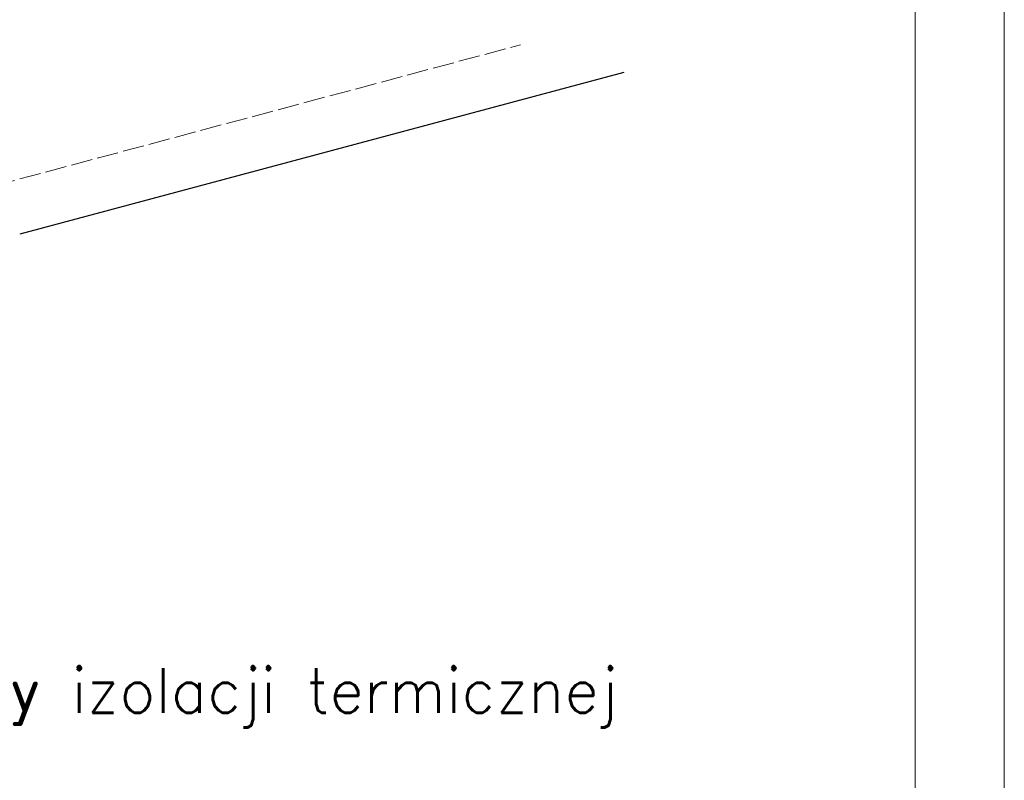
# Model space of a CAD drawing. Header units: millimetres. Extents: x 0 to 54826, y 42154 to 60442.
# Tile 45 of 64: x 50074 to 50626, y 46436 to 46862. Entities that reach past the tile are written whole.
import ezdxf

# ---------------------------------------------------------------- set-up
doc = ezdxf.new("R2010")
doc.units = ezdxf.units.MM
doc.linetypes.add('ACAD_ISO02W100', pattern=[15, 12, -3])
for name, color, linetype, lineweight in [('cienka', 3, 'Continuous', 18), ('linia', 100, 'Continuous', 25), ('przerywa', 100, 'ACAD_ISO02W100', 5)]:
    doc.layers.add(name, color=color, linetype=linetype, lineweight=lineweight)
doc.styles.get("Standard").update_dxf_attribs({"font": 'GOTHIC.TTF'})

msp = doc.modelspace()

# ---------------------------------------------------------------- linework, layer by layer
at = {"layer": 'cienka', "color": 18, "true_color": 0x000000}
for p, q in [((50626.075, 48094.309), (50626.075, 45124.309)), ((50626.075, 45124.309), (50626.075, 48094.309)), ((50626.075, 45124.309), (50626.075, 48094.309)), ((50576.075, 48044.309), (50576.075, 45174.309))]:
    msp.add_line(p, q, dxfattribs=at)
at = {"layer": 'linia', "color": 18, "true_color": 0x000000}
msp.add_line((50412.692, 46832.853), (50073.908, 46742.076), dxfattribs=at)
at = {"layer": 'przerywa', "color": 18, "linetype": 'ACAD_ISO02W100', "true_color": 0x000000}
msp.add_line((50015.953, 46757.605), (50354.736, 46848.382), dxfattribs=at)

# ---------------------------------------------------------------- texts
at = {"layer": 'linia', "color": 18, "true_color": 0x000000, "insert": (50004.557, 46498.698), "char_height": 25, "width": 667.8769, "attachment_point": 1}
msp.add_mtext('{\\Fromans|c238;Płyty izolacji termicznej}', dxfattribs=at)

doc.saveas('drawing.dxf')
